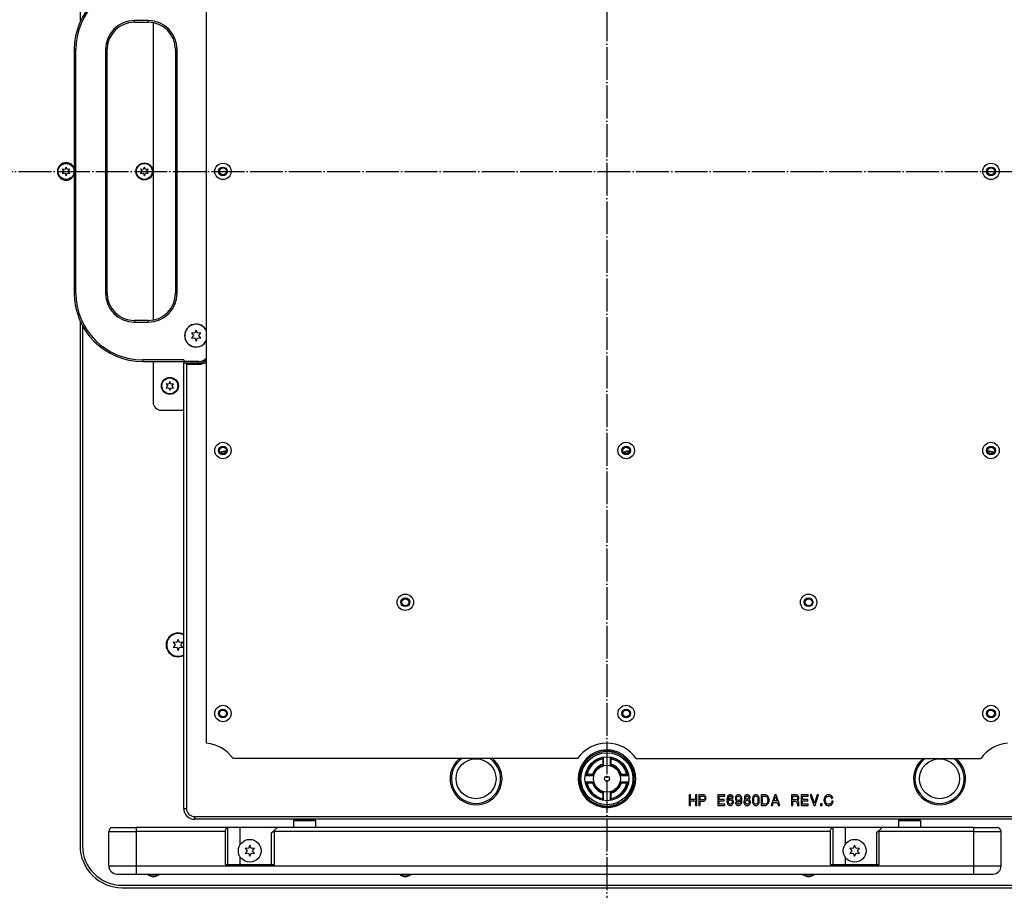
# Model space of a CAD drawing. Extents: x -1763 to 4575, y -3429 to 1051.
# Tile 189 of 193: x 3685 to 4045, y -363 to -45. Entities that reach past the tile are written whole.
import ezdxf

# ---------------------------------------------------------------- set-up
doc = ezdxf.new("R2010")
doc.units = 0
doc.linetypes.add('DASHED', pattern=[15, 7, -8])
doc.linetypes.add('DOT_CENTER', pattern=[14, 12, -1, 0, -1])
doc.layers.get('0').update_dxf_attribs({"linetype": 'CONTINUOUS'})
doc.layers.add('1', color=7, linetype='CONTINUOUS')

# ---------------------------------------------------------------- blocks, each defined once
blk = doc.blocks.new('TH_TV__659', base_point=(4286.02, 294))
at = {"color": 3, "linetype": 'CONTINUOUS'}
for p, q in [((3707.52, 146.4), (3707.52, -45.43)), ((3753.68, -309.01), (3753.68, 114.63)), ((3727.4, -45.5), (3727.4, -44.9)), ((3732.4, -44.9), (3727.4, -44.9)), ((3727.4, -45.5), (3732.4, -45.5)), ((3732.4, -44.9), (3732.4, -45.5)), ((3734.2, -45.66), (3734.2, -154.34)), ((3706, -55.5), (3705.4, -55.5)), ((3705.4, -55.5), (3705.4, -144.5)), ((3706, -144.5), (3706, -55.5)), ((3716.8, -55.5), (3717.4, -55.5)), ((3716.8, -55.5), (3716.8, -144.5)), ((3717.4, -144.5), (3717.4, -55.5)), ((3743, -55.5), (3742.4, -55.5)), ((3742.4, -55.5), (3742.4, -144.5)), ((3743, -144.5), (3743, -55.5)), ((3701.03, -99.2), (3701.62, -100)), ((3702.02, -99.31), (3701.03, -99.2)), ((3701.62, -100), (3701.03, -100.8)), ((3701.03, -100.8), (3702.02, -100.69)), ((3702.42, -98.4), (3702.02, -99.31)), ((3702.02, -100.69), (3702.42, -101.6)), ((3702.82, -99.31), (3702.42, -98.4)), ((3702.42, -101.6), (3702.82, -100.69)), ((3703.81, -99.2), (3702.82, -99.31)), ((3702.82, -100.69), (3703.81, -100.8)), ((3703.22, -100), (3703.81, -99.2)), ((3703.81, -100.8), (3703.22, -100)), ((3729.61, -99.2), (3730.2, -100)), ((3730.6, -99.31), (3729.61, -99.2)), ((3730.2, -100), (3729.61, -100.8)), ((3729.61, -100.8), (3730.6, -100.69)), ((3731, -98.4), (3730.6, -99.31)), ((3730.6, -100.69), (3731, -101.6)), ((3731.4, -99.31), (3731, -98.4)), ((3731, -101.6), (3731.4, -100.69)), ((3732.39, -99.2), (3731.4, -99.31)), ((3731.4, -100.69), (3732.39, -100.8)), ((3731.8, -100), (3732.39, -99.2)), ((3732.39, -100.8), (3731.8, -100)), ((3706, -144.5), (3705.4, -144.5)), ((3716.8, -144.5), (3717.4, -144.5)), ((3742.4, -144.5), (3743, -144.5)), ((3707.52, -154.57), (3707.52, -346.4)), ((3732.4, -154.5), (3727.4, -154.5)), ((3727.4, -154.5), (3727.4, -155.1)), ((3732.4, -155.1), (3732.4, -154.5)), ((3708.42, -156.41), (3708.42, -346.4)), ((3727.4, -155.1), (3732.4, -155.1)), ((3749.9, -158), (3749.4, -159.13)), ((3750.4, -159.13), (3749.9, -158)), ((3749.4, -159.13), (3748.17, -159)), ((3748.17, -159), (3748.9, -160)), ((3748.9, -160), (3748.17, -161)), ((3748.17, -161), (3749.4, -160.87)), ((3749.4, -160.87), (3749.9, -162)), ((3749.9, -162), (3750.4, -160.87)), ((3751.63, -159), (3750.4, -159.13)), ((3750.4, -160.87), (3751.63, -161)), ((3750.9, -160), (3751.63, -159)), ((3751.63, -161), (3750.9, -160)), ((3745.4, -168.9), (3730.4, -168.9)), ((3730.4, -168.9), (3730.4, -169.5)), ((3745.4, -168.9), (3745.4, -169.5)), ((3730.4, -169.5), (3745.4, -169.5)), ((3734.2, -169.5), (3734.2, -184.3)), ((3750.9, -169.5), (3745.4, -169.5)), ((3745.4, -169.5), (3745.4, -170)), ((3745.4, -170), (3745.9, -170)), ((3745.4, -332.8), (3745.4, -170)), ((3746.4, -170.5), (3745.9, -170)), ((3745.9, -170), (3750.9, -170)), ((3746.4, -170.5), (3750.9, -170.5)), ((3746.4, -170.5), (3746.4, -332.8)), ((3750.9, -170), (3750.9, -170.5)), ((3738.93, -177.6), (3739.52, -178.4)), ((3739.92, -177.71), (3738.93, -177.6)), ((3739.52, -178.4), (3738.93, -179.2)), ((3738.93, -179.2), (3739.92, -179.09)), ((3740.32, -176.8), (3739.92, -177.71)), ((3739.92, -179.09), (3740.32, -180)), ((3740.72, -177.71), (3740.32, -176.8)), ((3740.32, -180), (3740.72, -179.09)), ((3741.71, -177.6), (3740.72, -177.71)), ((3740.72, -179.09), (3741.71, -179.2)), ((3741.12, -178.4), (3741.71, -177.6)), ((3741.71, -179.2), (3741.12, -178.4)), ((3737.2, -187.3), (3745.4, -187.3)), ((3760.81, -202.28), (3760.93, -202.28)), ((3760.81, -202.48), (3760.86, -202.48)), ((3908.13, -202.28), (3908.25, -202.28)), ((3908.13, -202.48), (3908.18, -202.48)), ((4039.07, -202.28), (4039.19, -202.28)), ((4039.14, -202.48), (4039.19, -202.48)), ((3742.82, -272.18), (3741.59, -272.05)), ((3741.59, -272.05), (3742.32, -273.05)), ((3742.32, -273.05), (3741.59, -274.05)), ((3743.32, -271.05), (3742.82, -272.18)), ((3743.82, -272.18), (3743.32, -271.05)), ((3745.05, -272.05), (3743.82, -272.18)), ((3744.32, -273.05), (3745.05, -272.05)), ((3745.05, -274.05), (3744.32, -273.05)), ((3741.59, -274.05), (3742.82, -273.92)), ((3742.82, -273.92), (3743.32, -275.05)), ((3743.32, -275.05), (3743.82, -273.92)), ((3743.82, -273.92), (3745.05, -274.05)), ((3889.27, -314.63), (3763.41, -314.63)), ((3898.5, -314.21), (3898.5, -314.09)), ((3898.5, -314.21), (3898.5, -314.74)), ((3898.5, -314.74), (3898.5, -316.71)), ((3898.8, -316.73), (3898.8, -314.04)), ((3901.2, -314.04), (3901.2, -316.73)), ((3901.5, -314.21), (3901.5, -314.09)), ((3901.5, -314.74), (3901.5, -314.21)), ((3901.5, -316.71), (3901.5, -314.74)), ((3910.73, -314.63), (4036.59, -314.63)), ((3898.5, -316.71), (3898.5, -317.18)), ((3898.5, -317.2), (3898.5, -317.18)), ((3901.5, -317.18), (3901.5, -316.71)), ((3901.5, -317.18), (3901.5, -317.2)), ((3892.07, -320.77), (3894.75, -320.77)), ((3894.75, -323.17), (3892.07, -323.17)), ((3892.24, -320.47), (3892.12, -320.47)), ((3892.24, -323.47), (3892.12, -323.47)), ((3892.77, -320.47), (3892.24, -320.47)), ((3892.24, -323.47), (3892.77, -323.47)), ((3894.74, -320.47), (3892.77, -320.47)), ((3892.77, -323.47), (3894.74, -323.47)), ((3895.21, -320.47), (3894.74, -320.47)), ((3894.74, -323.47), (3895.21, -323.47)), ((3895.21, -320.47), (3895.23, -320.47)), ((3895.23, -323.47), (3895.21, -323.47)), ((3904.77, -320.47), (3904.79, -320.47)), ((3904.79, -323.47), (3904.77, -323.47)), ((3905.26, -320.47), (3904.79, -320.47)), ((3904.79, -323.47), (3905.26, -323.47)), ((3905.25, -320.77), (3907.93, -320.77)), ((3907.93, -323.17), (3905.25, -323.17)), ((3907.23, -320.47), (3905.26, -320.47)), ((3905.26, -323.47), (3907.23, -323.47)), ((3907.76, -320.47), (3907.23, -320.47)), ((3907.23, -323.47), (3907.76, -323.47)), ((3907.88, -320.47), (3907.76, -320.47)), ((3907.88, -323.47), (3907.76, -323.47)), ((3898.5, -326.76), (3898.5, -326.74)), ((3898.5, -326.76), (3898.5, -327.23)), ((3898.5, -327.23), (3898.5, -329.2)), ((3898.8, -329.91), (3898.8, -327.22)), ((3901.2, -327.22), (3901.2, -329.91)), ((3901.5, -326.74), (3901.5, -326.76)), ((3901.5, -327.23), (3901.5, -326.76)), ((3901.5, -329.2), (3901.5, -327.23)), ((3898.5, -329.2), (3898.5, -329.73)), ((3898.5, -329.85), (3898.5, -329.73)), ((3901.5, -329.73), (3901.5, -329.2)), ((3901.5, -329.85), (3901.5, -329.73)), ((3930.49, -327.8), (3930, -327.8)), ((3930, -327.8), (3930, -331.8)), ((3930.49, -329.5), (3930.49, -327.8)), ((3932.34, -329.5), (3930.49, -329.5)), ((3930.49, -330), (3932.34, -330)), ((3930.49, -331.8), (3930.49, -330)), ((3932.83, -327.8), (3932.34, -327.8)), ((3932.34, -327.8), (3932.34, -329.5)), ((3932.34, -330), (3932.34, -331.8)), ((3932.83, -331.8), (3932.83, -327.8)), ((3935.13, -327.8), (3933.55, -327.8)), ((3933.55, -327.8), (3933.55, -331.8)), ((3934.05, -328.3), (3934.99, -328.3)), ((3934.05, -329.7), (3934.05, -328.3)), ((3934.99, -329.7), (3934.05, -329.7)), ((3934.05, -330.2), (3935.13, -330.2)), ((3934.05, -331.8), (3934.05, -330.2)), ((3934.99, -328.3), (3935.26, -328.35)), ((3935.26, -329.65), (3934.99, -329.7)), ((3935.49, -327.85), (3935.13, -327.8)), ((3935.13, -330.2), (3935.49, -330.15)), ((3935.26, -328.35), (3935.49, -328.45)), ((3935.49, -329.55), (3935.26, -329.65)), ((3935.76, -328), (3935.49, -327.85)), ((3935.49, -328.45), (3935.62, -328.6)), ((3935.62, -329.4), (3935.49, -329.55)), ((3935.49, -330.15), (3935.76, -330)), ((3935.62, -328.6), (3935.71, -328.85)), ((3935.71, -329.15), (3935.62, -329.4)), ((3935.71, -328.85), (3935.71, -329.15)), ((3935.94, -328.2), (3935.76, -328)), ((3935.76, -330), (3935.94, -329.8)), ((3936.12, -328.5), (3935.94, -328.2)), ((3935.94, -329.8), (3936.12, -329.5)), ((3936.16, -328.85), (3936.12, -328.5)), ((3936.12, -329.5), (3936.16, -329.15)), ((3936.16, -329.15), (3936.16, -328.85)), ((3943.05, -327.8), (3940.48, -327.8)), ((3940.48, -327.8), (3940.48, -331.8)), ((3940.98, -328.3), (3943.05, -328.3)), ((3940.98, -329.5), (3940.98, -328.3)), ((3942.87, -329.5), (3940.98, -329.5)), ((3940.98, -330), (3942.87, -330)), ((3940.98, -331.3), (3940.98, -330)), ((3942.87, -330), (3942.87, -329.5)), ((3943.05, -328.3), (3943.05, -327.8)), ((3943.86, -329.15), (3943.81, -329.6)), ((3943.81, -329.6), (3943.81, -330)), ((3943.81, -330), (3943.86, -330.45)), ((3943.9, -328.85), (3943.86, -329.15)), ((3943.86, -330.45), (3943.9, -330.75)), ((3943.99, -328.6), (3943.9, -328.85)), ((3943.9, -330.75), (3943.99, -331)), ((3944.08, -328.4), (3943.99, -328.6)), ((3944.22, -328.2), (3944.08, -328.4)), ((3944.35, -328.05), (3944.22, -328.2)), ((3944.26, -329.65), (3944.35, -328.95)), ((3944.49, -329.4), (3944.26, -329.65)), ((3944.49, -327.95), (3944.35, -328.05)), ((3944.35, -328.95), (3944.44, -328.7)), ((3944.35, -330.35), (3944.44, -330.1)), ((3944.35, -330.65), (3944.35, -330.35)), ((3944.44, -330.9), (3944.35, -330.65)), ((3944.44, -328.7), (3944.53, -328.55)), ((3944.44, -330.1), (3944.53, -329.95)), ((3944.53, -331.05), (3944.44, -330.9)), ((3944.71, -327.85), (3944.49, -327.95)), ((3944.71, -329.25), (3944.49, -329.4)), ((3944.53, -328.55), (3944.71, -328.4)), ((3944.53, -329.95), (3944.71, -329.8)), ((3944.89, -327.8), (3944.71, -327.85)), ((3944.71, -328.4), (3944.89, -328.3)), ((3944.94, -329.2), (3944.71, -329.25)), ((3944.71, -329.8), (3944.94, -329.7)), ((3945.21, -327.8), (3944.89, -327.8)), ((3944.89, -328.3), (3945.21, -328.3)), ((3945.16, -329.2), (3944.94, -329.2)), ((3944.94, -329.7), (3945.16, -329.7)), ((3945.39, -329.25), (3945.16, -329.2)), ((3945.16, -329.7), (3945.39, -329.8)), ((3945.39, -327.85), (3945.21, -327.8)), ((3945.21, -328.3), (3945.39, -328.4)), ((3945.61, -327.95), (3945.39, -327.85)), ((3945.39, -328.4), (3945.57, -328.55)), ((3945.61, -329.35), (3945.39, -329.25)), ((3945.39, -329.8), (3945.57, -329.95)), ((3945.57, -328.55), (3945.66, -328.7)), ((3945.57, -329.95), (3945.66, -330.1)), ((3945.66, -330.9), (3945.57, -331.05)), ((3945.75, -328.05), (3945.61, -327.95)), ((3945.75, -329.45), (3945.61, -329.35)), ((3945.66, -328.7), (3945.7, -328.95)), ((3945.66, -330.1), (3945.75, -330.35)), ((3945.75, -330.65), (3945.66, -330.9)), ((3945.7, -328.95), (3946.15, -328.95)), ((3945.88, -328.2), (3945.75, -328.05)), ((3945.88, -329.6), (3945.75, -329.45)), ((3945.75, -330.35), (3945.75, -330.65)), ((3946.02, -328.4), (3945.88, -328.2)), ((3946.02, -329.8), (3945.88, -329.6)), ((3946.11, -328.6), (3946.02, -328.4)), ((3946.11, -330), (3946.02, -329.8)), ((3946.15, -328.85), (3946.11, -328.6)), ((3946.2, -330.3), (3946.11, -330)), ((3946.11, -331), (3946.2, -330.7)), ((3946.15, -328.95), (3946.15, -328.85)), ((3946.2, -330.7), (3946.2, -330.3)), ((3947.01, -328.6), (3946.92, -328.9)), ((3946.92, -328.9), (3946.92, -329.3)), ((3946.92, -329.3), (3947.01, -329.6)), ((3947.41, -330.65), (3946.96, -330.65)), ((3946.96, -330.65), (3946.96, -330.75)), ((3946.96, -330.75), (3947.01, -331)), ((3947.1, -328.4), (3947.01, -328.6)), ((3947.01, -329.6), (3947.1, -329.8)), ((3947.23, -328.2), (3947.1, -328.4)), ((3947.1, -329.8), (3947.23, -330)), ((3947.37, -328.05), (3947.23, -328.2)), ((3947.23, -330), (3947.37, -330.15)), ((3947.5, -327.95), (3947.37, -328.05)), ((3947.37, -328.95), (3947.46, -328.7)), ((3947.37, -329.25), (3947.37, -328.95)), ((3947.46, -329.5), (3947.37, -329.25)), ((3947.37, -330.15), (3947.5, -330.25)), ((3947.46, -330.9), (3947.41, -330.65)), ((3947.46, -328.7), (3947.55, -328.55)), ((3947.55, -329.65), (3947.46, -329.5)), ((3947.55, -331.05), (3947.46, -330.9)), ((3947.73, -327.85), (3947.5, -327.95)), ((3947.5, -330.25), (3947.73, -330.35)), ((3947.55, -328.55), (3947.73, -328.4)), ((3947.73, -329.8), (3947.55, -329.65)), ((3947.95, -327.8), (3947.73, -327.85)), ((3947.73, -328.4), (3947.95, -328.3)), ((3947.95, -329.9), (3947.73, -329.8)), ((3947.73, -330.35), (3947.95, -330.4)), ((3948.18, -327.8), (3947.95, -327.8)), ((3947.95, -328.3), (3948.18, -328.3)), ((3948.18, -329.9), (3947.95, -329.9)), ((3947.95, -330.4), (3948.18, -330.4)), ((3948.4, -327.85), (3948.18, -327.8)), ((3948.18, -328.3), (3948.4, -328.4)), ((3948.4, -329.8), (3948.18, -329.9)), ((3948.18, -330.4), (3948.4, -330.35)), ((3948.63, -327.95), (3948.4, -327.85)), ((3948.4, -328.4), (3948.58, -328.55)), ((3948.58, -329.65), (3948.4, -329.8)), ((3948.4, -330.35), (3948.63, -330.2)), ((3948.58, -328.55), (3948.67, -328.7)), ((3948.67, -329.5), (3948.58, -329.65)), ((3948.67, -330.9), (3948.58, -331.05)), ((3948.76, -328.05), (3948.63, -327.95)), ((3948.63, -330.2), (3948.85, -329.95)), ((3948.67, -328.7), (3948.76, -328.95)), ((3948.76, -329.25), (3948.67, -329.5)), ((3948.76, -330.65), (3948.67, -330.9)), ((3948.9, -328.2), (3948.76, -328.05)), ((3948.76, -328.95), (3948.76, -329.25)), ((3948.85, -329.95), (3948.76, -330.65)), ((3949.03, -328.4), (3948.9, -328.2)), ((3949.12, -328.6), (3949.03, -328.4)), ((3949.21, -328.85), (3949.12, -328.6)), ((3949.12, -331), (3949.21, -330.75)), ((3949.26, -329.15), (3949.21, -328.85)), ((3949.21, -330.75), (3949.26, -330.45)), ((3949.3, -329.6), (3949.26, -329.15)), ((3949.26, -330.45), (3949.3, -330)), ((3949.3, -330), (3949.3, -329.6)), ((3950.11, -330.1), (3950.02, -330.45)), ((3950.02, -330.45), (3950.02, -330.7)), ((3950.02, -330.7), (3950.11, -331.05)), ((3950.29, -329.8), (3950.11, -330.1)), ((3950.25, -328.5), (3950.2, -328.75)), ((3950.2, -328.75), (3950.2, -328.95)), ((3950.2, -328.95), (3950.25, -329.2)), ((3950.43, -328.2), (3950.25, -328.5)), ((3950.25, -329.2), (3950.43, -329.5)), ((3950.52, -329.6), (3950.29, -329.8)), ((3950.61, -328), (3950.43, -328.2)), ((3950.43, -329.5), (3950.52, -329.6)), ((3950.56, -330.45), (3950.61, -330.25)), ((3950.56, -330.65), (3950.56, -330.45)), ((3950.61, -330.85), (3950.56, -330.65)), ((3950.88, -327.85), (3950.61, -328)), ((3950.61, -330.25), (3950.74, -330.05)), ((3950.74, -331.05), (3950.61, -330.85)), ((3950.7, -328.75), (3950.74, -328.6)), ((3950.7, -328.95), (3950.7, -328.75)), ((3950.74, -329.1), (3950.7, -328.95)), ((3950.74, -328.6), (3950.83, -328.45)), ((3950.83, -329.25), (3950.74, -329.1)), ((3950.74, -330.05), (3950.92, -329.9)), ((3950.83, -328.45), (3950.97, -328.35)), ((3950.97, -329.35), (3950.83, -329.25)), ((3951.1, -327.8), (3950.88, -327.85)), ((3950.92, -329.9), (3951.15, -329.85)), ((3950.97, -328.35), (3951.15, -328.3)), ((3951.15, -329.4), (3950.97, -329.35)), ((3951.37, -327.8), (3951.1, -327.8)), ((3951.15, -328.3), (3951.33, -328.3)), ((3951.33, -329.4), (3951.15, -329.4)), ((3951.15, -329.85), (3951.33, -329.85)), ((3951.33, -328.3), (3951.51, -328.35)), ((3951.51, -329.35), (3951.33, -329.4)), ((3951.33, -329.85), (3951.55, -329.9)), ((3951.6, -327.85), (3951.37, -327.8)), ((3951.51, -328.35), (3951.64, -328.45)), ((3951.64, -329.25), (3951.51, -329.35)), ((3951.55, -329.9), (3951.73, -330.05)), ((3951.87, -328), (3951.6, -327.85)), ((3951.64, -328.45), (3951.73, -328.6)), ((3951.73, -329.1), (3951.64, -329.25)), ((3951.73, -328.6), (3951.78, -328.75)), ((3951.78, -328.95), (3951.73, -329.1)), ((3951.73, -330.05), (3951.87, -330.25)), ((3951.87, -330.85), (3951.73, -331.05)), ((3951.78, -328.75), (3951.78, -328.95)), ((3952.05, -328.2), (3951.87, -328)), ((3951.87, -330.25), (3951.91, -330.45)), ((3951.91, -330.65), (3951.87, -330.85)), ((3951.91, -330.45), (3951.91, -330.65)), ((3951.96, -329.6), (3952.05, -329.5)), ((3952.18, -329.8), (3951.96, -329.6)), ((3952.23, -328.5), (3952.05, -328.2)), ((3952.05, -329.5), (3952.23, -329.2)), ((3952.36, -330.1), (3952.18, -329.8)), ((3952.27, -328.75), (3952.23, -328.5)), ((3952.23, -329.2), (3952.27, -328.95)), ((3952.27, -328.95), (3952.27, -328.75)), ((3952.45, -330.45), (3952.36, -330.1)), ((3952.36, -331.05), (3952.45, -330.7)), ((3952.45, -330.7), (3952.45, -330.45)), ((3953.22, -329.15), (3953.17, -329.6)), ((3953.17, -329.6), (3953.17, -330)), ((3953.17, -330), (3953.22, -330.45)), ((3953.26, -328.85), (3953.22, -329.15)), ((3953.22, -330.45), (3953.26, -330.75)), ((3953.35, -328.6), (3953.26, -328.85)), ((3953.26, -330.75), (3953.35, -331)), ((3953.44, -328.4), (3953.35, -328.6)), ((3953.58, -328.2), (3953.44, -328.4)), ((3953.71, -328.05), (3953.58, -328.2)), ((3953.67, -329.5), (3953.71, -328.95)), ((3953.67, -330.1), (3953.67, -329.5)), ((3953.71, -330.65), (3953.67, -330.1)), ((3953.85, -327.95), (3953.71, -328.05)), ((3953.71, -328.95), (3953.8, -328.7)), ((3953.8, -330.9), (3953.71, -330.65)), ((3953.8, -328.7), (3953.89, -328.55)), ((3953.89, -331.05), (3953.8, -330.9)), ((3954.07, -327.85), (3953.85, -327.95)), ((3953.89, -328.55), (3954.07, -328.4)), ((3954.25, -327.8), (3954.07, -327.85)), ((3954.07, -328.4), (3954.25, -328.3)), ((3954.57, -327.8), (3954.25, -327.8)), ((3954.25, -328.3), (3954.57, -328.3)), ((3954.75, -327.85), (3954.57, -327.8)), ((3954.57, -328.3), (3954.75, -328.4)), ((3954.97, -327.95), (3954.75, -327.85)), ((3954.75, -328.4), (3954.93, -328.55)), ((3954.93, -328.55), (3955.02, -328.7)), ((3955.02, -330.9), (3954.93, -331.05)), ((3955.11, -328.05), (3954.97, -327.95)), ((3955.02, -328.7), (3955.11, -328.95)), ((3955.11, -330.65), (3955.02, -330.9)), ((3955.24, -328.2), (3955.11, -328.05)), ((3955.11, -328.95), (3955.15, -329.5)), ((3955.15, -330.1), (3955.11, -330.65)), ((3955.15, -329.5), (3955.15, -330.1)), ((3955.38, -328.4), (3955.24, -328.2)), ((3955.47, -328.6), (3955.38, -328.4)), ((3955.56, -328.85), (3955.47, -328.6)), ((3955.47, -331), (3955.56, -330.75)), ((3955.6, -329.15), (3955.56, -328.85)), ((3955.56, -330.75), (3955.6, -330.45)), ((3955.65, -329.6), (3955.6, -329.15)), ((3955.6, -330.45), (3955.65, -330)), ((3955.65, -330), (3955.65, -329.6)), ((3957.67, -327.8), (3956.37, -327.8)), ((3956.37, -327.8), (3956.37, -331.8)), ((3956.86, -328.35), (3957.67, -328.35)), ((3956.86, -331.25), (3956.86, -328.35)), ((3957.99, -327.85), (3957.67, -327.8)), ((3957.67, -328.35), (3957.99, -328.4)), ((3958.26, -327.95), (3957.99, -327.85)), ((3957.99, -328.4), (3958.21, -328.5)), ((3958.21, -328.5), (3958.35, -328.6)), ((3958.48, -328.05), (3958.26, -327.95)), ((3958.35, -328.6), (3958.48, -328.75)), ((3958.48, -330.85), (3958.35, -331)), ((3958.71, -328.25), (3958.48, -328.05)), ((3958.48, -328.75), (3958.62, -329)), ((3958.62, -330.6), (3958.48, -330.85)), ((3958.62, -329), (3958.71, -329.3)), ((3958.71, -330.3), (3958.62, -330.6)), ((3958.89, -328.5), (3958.71, -328.25)), ((3958.71, -329.3), (3958.75, -329.65)), ((3958.75, -329.95), (3958.71, -330.3)), ((3958.75, -329.65), (3958.75, -329.95)), ((3959.07, -328.85), (3958.89, -328.5)), ((3958.89, -331.05), (3959.07, -330.75)), ((3959.2, -329.3), (3959.07, -328.85)), ((3959.07, -330.75), (3959.2, -330.3)), ((3959.25, -329.65), (3959.2, -329.3)), ((3959.2, -330.3), (3959.25, -329.95)), ((3959.25, -329.95), (3959.25, -329.65)), ((3961.27, -327.8), (3959.97, -331.8)), ((3960.46, -331.8), (3960.87, -330.6)), ((3960.87, -330.6), (3962.22, -330.6)), ((3961, -330.1), (3961.54, -328.5)), ((3962.13, -330.1), (3961, -330.1)), ((3961.81, -327.8), (3961.27, -327.8)), ((3961.54, -328.5), (3962.13, -330.1)), ((3963.12, -331.8), (3961.81, -327.8)), ((3962.22, -330.6), (3962.62, -331.8)), ((3969.01, -327.8), (3967.44, -327.8)), ((3967.44, -327.8), (3967.44, -331.8)), ((3967.93, -328.3), (3968.88, -328.3)), ((3967.93, -329.7), (3967.93, -328.3)), ((3968.88, -329.7), (3967.93, -329.7)), ((3967.93, -330.2), (3968.79, -330.2)), ((3967.93, -331.8), (3967.93, -330.2)), ((3968.79, -330.2), (3969.06, -330.25)), ((3968.88, -328.3), (3969.15, -328.35)), ((3969.15, -329.65), (3968.88, -329.7)), ((3969.37, -327.85), (3969.01, -327.8)), ((3969.06, -330.25), (3969.28, -330.35)), ((3969.15, -328.35), (3969.37, -328.45)), ((3969.37, -329.55), (3969.15, -329.65)), ((3969.28, -330.35), (3969.42, -330.5)), ((3969.64, -328), (3969.37, -327.85)), ((3969.37, -328.45), (3969.51, -328.6)), ((3969.51, -329.4), (3969.37, -329.55)), ((3969.42, -330.5), (3969.51, -330.75)), ((3969.51, -328.6), (3969.6, -328.85)), ((3969.6, -329.15), (3969.51, -329.4)), ((3969.51, -330.75), (3969.51, -331.05)), ((3969.6, -328.85), (3969.6, -329.15)), ((3969.6, -329.95), (3969.82, -329.8)), ((3969.82, -330.1), (3969.6, -329.95)), ((3969.82, -328.2), (3969.64, -328)), ((3970, -328.5), (3969.82, -328.2)), ((3969.82, -329.8), (3970, -329.5)), ((3970, -330.4), (3969.82, -330.1)), ((3970.05, -328.85), (3970, -328.5)), ((3970, -329.5), (3970.05, -329.15)), ((3970.05, -330.75), (3970, -330.4)), ((3970.05, -329.15), (3970.05, -328.85)), ((3970.05, -331.05), (3970.05, -330.75)), ((3973.51, -327.8), (3970.95, -327.8)), ((3970.95, -327.8), (3970.95, -331.8)), ((3971.44, -328.3), (3973.51, -328.3)), ((3971.44, -329.5), (3971.44, -328.3)), ((3973.33, -329.5), (3971.44, -329.5)), ((3971.44, -330), (3973.33, -330)), ((3971.44, -331.3), (3971.44, -330)), ((3973.33, -330), (3973.33, -329.5)), ((3973.51, -328.3), (3973.51, -327.8)), ((3974.77, -327.8), (3974.28, -327.8)), ((3974.28, -327.8), (3975.54, -331.8)), ((3975.81, -331.05), (3974.77, -327.8)), ((3976.84, -327.8), (3975.81, -331.05)), ((3976.08, -331.8), (3977.34, -327.8)), ((3977.34, -327.8), (3976.84, -327.8)), ((3979.32, -329.32), (3979.27, -329.67)), ((3979.27, -329.67), (3979.27, -329.97)), ((3979.27, -329.97), (3979.32, -330.32)), ((3979.45, -328.87), (3979.32, -329.32)), ((3979.32, -330.32), (3979.45, -330.77)), ((3979.63, -328.57), (3979.45, -328.87)), ((3979.45, -330.77), (3979.63, -331.07)), ((3979.81, -328.32), (3979.63, -328.57)), ((3979.77, -329.67), (3979.81, -329.32)), ((3979.77, -329.97), (3979.77, -329.67)), ((3979.81, -330.32), (3979.77, -329.97)), ((3980.08, -328.07), (3979.81, -328.32)), ((3979.81, -329.32), (3979.9, -329.02)), ((3979.9, -330.62), (3979.81, -330.32)), ((3979.9, -329.02), (3980.04, -328.77)), ((3980.04, -330.87), (3979.9, -330.62)), ((3980.04, -328.77), (3980.17, -328.62)), ((3980.17, -331.02), (3980.04, -330.87)), ((3980.26, -327.97), (3980.08, -328.07)), ((3980.17, -328.62), (3980.31, -328.52)), ((3980.58, -327.87), (3980.26, -327.97)), ((3980.31, -328.52), (3980.58, -328.42)), ((3980.85, -327.82), (3980.58, -327.87)), ((3980.58, -328.42), (3980.85, -328.37)), ((3981.12, -327.82), (3980.85, -327.82)), ((3980.85, -328.37), (3981.12, -328.37)), ((3981.39, -327.87), (3981.12, -327.82)), ((3981.12, -328.37), (3981.39, -328.42)), ((3981.7, -327.97), (3981.39, -327.87)), ((3981.39, -328.42), (3981.66, -328.52)), ((3981.66, -328.52), (3981.84, -328.67)), ((3981.97, -328.12), (3981.7, -327.97)), ((3981.93, -330.87), (3981.79, -331.02)), ((3981.84, -328.67), (3981.97, -328.87)), ((3982.06, -330.62), (3981.93, -330.87)), ((3982.2, -328.32), (3981.97, -328.12)), ((3981.97, -328.87), (3982.11, -329.22)), ((3982.15, -330.22), (3982.06, -330.62)), ((3982.11, -329.22), (3982.56, -329.12)), ((3982.65, -330.22), (3982.15, -330.22)), ((3982.42, -328.72), (3982.2, -328.32)), ((3982.38, -331.02), (3982.51, -330.72)), ((3982.56, -329.12), (3982.42, -328.72)), ((3982.51, -330.72), (3982.65, -330.22)), ((3745.4, -332.8), (3746.4, -332.8)), ((3930, -331.8), (3930.49, -331.8)), ((3932.34, -331.8), (3932.83, -331.8)), ((3933.55, -331.8), (3934.05, -331.8)), ((3940.48, -331.8), (3943.09, -331.8)), ((3943.09, -331.3), (3940.98, -331.3)), ((3943.09, -331.8), (3943.09, -331.3)), ((3943.99, -331), (3944.08, -331.2)), ((3944.08, -331.2), (3944.22, -331.4)), ((3944.22, -331.4), (3944.35, -331.55)), ((3944.35, -331.55), (3944.49, -331.65)), ((3944.49, -331.65), (3944.71, -331.75)), ((3944.71, -331.2), (3944.53, -331.05)), ((3944.94, -331.3), (3944.71, -331.2)), ((3944.71, -331.75), (3944.94, -331.8)), ((3945.16, -331.3), (3944.94, -331.3)), ((3944.94, -331.8), (3945.16, -331.8)), ((3945.39, -331.2), (3945.16, -331.3)), ((3945.16, -331.8), (3945.39, -331.75)), ((3945.57, -331.05), (3945.39, -331.2)), ((3945.39, -331.75), (3945.61, -331.65)), ((3945.61, -331.65), (3945.75, -331.55)), ((3945.75, -331.55), (3945.88, -331.4)), ((3945.88, -331.4), (3946.02, -331.2)), ((3946.02, -331.2), (3946.11, -331)), ((3947.01, -331), (3947.1, -331.2)), ((3947.1, -331.2), (3947.23, -331.4)), ((3947.23, -331.4), (3947.37, -331.55)), ((3947.37, -331.55), (3947.5, -331.65)), ((3947.5, -331.65), (3947.73, -331.75)), ((3947.73, -331.2), (3947.55, -331.05)), ((3947.91, -331.3), (3947.73, -331.2)), ((3947.73, -331.75), (3947.91, -331.8)), ((3948.22, -331.3), (3947.91, -331.3)), ((3947.91, -331.8), (3948.22, -331.8)), ((3948.4, -331.2), (3948.22, -331.3)), ((3948.22, -331.8), (3948.4, -331.75)), ((3948.58, -331.05), (3948.4, -331.2)), ((3948.4, -331.75), (3948.63, -331.65)), ((3948.63, -331.65), (3948.76, -331.55)), ((3948.76, -331.55), (3948.9, -331.4)), ((3948.9, -331.4), (3949.03, -331.2)), ((3949.03, -331.2), (3949.12, -331)), ((3950.11, -331.05), (3950.25, -331.3)), ((3950.25, -331.3), (3950.47, -331.55)), ((3950.47, -331.55), (3950.74, -331.7)), ((3950.92, -331.2), (3950.74, -331.05)), ((3950.74, -331.7), (3951.1, -331.8)), ((3951.15, -331.25), (3950.92, -331.2)), ((3951.1, -331.8), (3951.37, -331.8)), ((3951.33, -331.25), (3951.15, -331.25)), ((3951.55, -331.2), (3951.33, -331.25)), ((3951.37, -331.8), (3951.73, -331.7)), ((3951.73, -331.05), (3951.55, -331.2)), ((3951.73, -331.7), (3952, -331.55)), ((3952, -331.55), (3952.23, -331.3)), ((3952.23, -331.3), (3952.36, -331.05)), ((3953.35, -331), (3953.44, -331.2)), ((3953.44, -331.2), (3953.58, -331.4)), ((3953.58, -331.4), (3953.71, -331.55)), ((3953.71, -331.55), (3953.85, -331.65)), ((3953.85, -331.65), (3954.07, -331.75)), ((3954.07, -331.2), (3953.89, -331.05)), ((3954.25, -331.3), (3954.07, -331.2)), ((3954.07, -331.75), (3954.25, -331.8)), ((3954.57, -331.3), (3954.25, -331.3)), ((3954.25, -331.8), (3954.57, -331.8)), ((3954.75, -331.2), (3954.57, -331.3)), ((3954.57, -331.8), (3954.75, -331.75)), ((3954.93, -331.05), (3954.75, -331.2)), ((3954.75, -331.75), (3954.97, -331.65)), ((3954.97, -331.65), (3955.11, -331.55)), ((3955.11, -331.55), (3955.24, -331.4)), ((3955.24, -331.4), (3955.38, -331.2)), ((3955.38, -331.2), (3955.47, -331)), ((3956.37, -331.8), (3957.67, -331.8)), ((3957.67, -331.25), (3956.86, -331.25)), ((3957.99, -331.2), (3957.67, -331.25)), ((3957.67, -331.8), (3957.99, -331.75)), ((3958.21, -331.1), (3957.99, -331.2)), ((3957.99, -331.75), (3958.26, -331.65)), ((3958.35, -331), (3958.21, -331.1)), ((3958.26, -331.65), (3958.44, -331.55)), ((3958.44, -331.55), (3958.71, -331.3)), ((3958.71, -331.3), (3958.89, -331.05)), ((3959.97, -331.8), (3960.46, -331.8)), ((3962.62, -331.8), (3963.12, -331.8)), ((3967.44, -331.8), (3967.93, -331.8)), ((3969.51, -331.05), (3969.55, -331.45)), ((3969.55, -331.45), (3969.64, -331.8)), ((3969.64, -331.8), (3970.23, -331.8)), ((3970.09, -331.4), (3970.05, -331.05)), ((3970.23, -331.8), (3970.09, -331.4)), ((3970.95, -331.8), (3973.56, -331.8)), ((3973.56, -331.3), (3971.44, -331.3)), ((3973.56, -331.8), (3973.56, -331.3)), ((3975.54, -331.8), (3976.08, -331.8)), ((3978.6, -331.2), (3978.06, -331.2)), ((3978.06, -331.2), (3978.06, -331.8)), ((3978.06, -331.8), (3978.6, -331.8)), ((3978.6, -331.8), (3978.6, -331.2)), ((3979.63, -331.07), (3979.81, -331.32)), ((3979.81, -331.32), (3980.08, -331.57)), ((3980.08, -331.57), (3980.26, -331.67)), ((3980.31, -331.12), (3980.17, -331.02)), ((3980.26, -331.67), (3980.58, -331.77)), ((3980.58, -331.22), (3980.31, -331.12)), ((3980.85, -331.27), (3980.58, -331.22)), ((3980.58, -331.77), (3980.85, -331.82)), ((3981.12, -331.27), (3980.85, -331.27)), ((3980.85, -331.82), (3981.12, -331.82)), ((3981.39, -331.22), (3981.12, -331.27)), ((3981.12, -331.82), (3981.39, -331.77)), ((3981.66, -331.12), (3981.39, -331.22)), ((3981.39, -331.77), (3981.7, -331.67)), ((3981.79, -331.02), (3981.66, -331.12)), ((3981.7, -331.67), (3981.88, -331.57)), ((3981.88, -331.57), (3982.15, -331.32)), ((3982.15, -331.32), (3982.38, -331.02)), ((3749.4, -336.8), (3749.4, -335.8)), ((3749.4, -335.8), (4050.6, -335.8)), ((4050.6, -336.8), (3749.4, -336.8)), ((3785.71, -337), (3785.51, -337.2)), ((3785.51, -337.2), (3793.51, -337.2)), ((3785.51, -337.2), (3785.51, -339.8)), ((3785.71, -337), (3793.31, -337)), ((3787.01, -336.8), (3787.01, -337)), ((3792.01, -336.8), (3792.01, -337)), ((3793.31, -337), (3793.51, -337.2)), ((3793.51, -337.2), (3793.51, -339.8)), ((4006.69, -337), (4006.49, -337.2)), ((4006.49, -337.2), (4014.49, -337.2)), ((4006.49, -337.2), (4006.49, -339.8)), ((4006.69, -337), (4014.29, -337)), ((4007.99, -336.8), (4007.99, -337)), ((4012.99, -336.8), (4012.99, -337)), ((4014.29, -337), (4014.49, -337.2)), ((4014.49, -337.2), (4014.49, -339.8)), ((3718, -341.3), (3728, -341.3)), ((3718, -353.8), (3718, -341.3)), ((3719.5, -339.8), (3728, -339.8)), ((3728, -339.8), (3728, -341.3)), ((3761.51, -339.8), (3728, -339.8)), ((3728, -341.3), (3728, -353.8)), ((3760.51, -341.3), (3728, -341.3)), ((3760.51, -341.3), (3760.51, -353.3)), ((3766.01, -339.8), (3761.51, -339.8)), ((3761.51, -339.89), (3761.51, -339.8)), ((3761.51, -346), (3761.51, -339.89)), ((3766.01, -346), (3766.01, -339.8)), ((3779.51, -339.8), (3766.01, -339.8)), ((3777.51, -341.8), (3778.45, -340.86)), ((3778.45, -340.86), (3779.51, -339.8)), ((3981.49, -341.3), (3778.51, -341.3)), ((3778.51, -353.3), (3778.51, -341.3)), ((3785.51, -339.8), (3779.51, -339.8)), ((3793.51, -339.8), (3785.51, -339.8)), ((3803.34, -339.8), (3793.51, -339.8)), ((3810.11, -339.8), (3803.34, -339.8)), ((3814.61, -339.8), (3810.11, -339.8)), ((3849.34, -339.8), (3814.61, -339.8)), ((3950.66, -339.8), (3849.34, -339.8)), ((3982.49, -339.8), (3950.66, -339.8)), ((3981.49, -341.3), (3981.49, -353.3)), ((3986.99, -339.8), (3982.49, -339.8)), ((3982.49, -339.89), (3982.49, -339.8)), ((3982.49, -339.89), (3982.49, -353.3)), ((3996.66, -339.8), (3986.99, -339.8)), ((3986.99, -339.8), (3986.99, -346.07)), ((4000.49, -339.8), (3996.66, -339.8)), ((3999.43, -340.86), (3998.49, -341.8)), ((4000.49, -339.8), (3999.43, -340.86)), ((4034, -341.3), (3999.49, -341.3)), ((3999.49, -353.3), (3999.49, -341.3)), ((4006.49, -339.8), (4000.49, -339.8)), ((4014.49, -339.8), (4006.49, -339.8)), ((4034, -339.8), (4014.49, -339.8)), ((4034, -339.8), (4042.5, -339.8)), ((4034, -341.3), (4044, -341.3)), ((4034, -353.8), (4034, -341.3)), ((4044, -353.8), (4044, -341.3)), ((3777.51, -353.3), (3777.51, -341.8)), ((3998.49, -341.8), (3998.49, -353.3)), ((3761.51, -351.3), (3761.51, -346)), ((3766.01, -346.07), (3766.01, -346)), ((3769.01, -347.43), (3767.78, -347.3)), ((3767.78, -347.3), (3768.51, -348.3)), ((3768.51, -348.3), (3767.78, -349.3)), ((3769.51, -346.3), (3769.01, -347.43)), ((3770.01, -347.43), (3769.51, -346.3)), ((3771.24, -347.3), (3770.01, -347.43)), ((3770.51, -348.3), (3771.24, -347.3)), ((3771.24, -349.3), (3770.51, -348.3)), ((3988.76, -347.3), (3989.49, -348.3)), ((3989.99, -347.43), (3988.76, -347.3)), ((3989.49, -348.3), (3988.76, -349.3)), ((3990.49, -346.3), (3989.99, -347.43)), ((3990.99, -347.43), (3990.49, -346.3)), ((3992.22, -347.3), (3990.99, -347.43)), ((3991.49, -348.3), (3992.22, -347.3)), ((3992.22, -349.3), (3991.49, -348.3)), ((3761.51, -352.8), (3761.51, -351.3)), ((3766.01, -351.3), (3766.01, -350.53)), ((3766.01, -352.8), (3766.01, -351.3)), ((3767.78, -349.3), (3769.01, -349.17)), ((3769.01, -349.17), (3769.51, -350.3)), ((3769.51, -350.3), (3770.01, -349.17)), ((3770.01, -349.17), (3771.24, -349.3)), ((3986.99, -350.53), (3986.99, -353.3)), ((3988.76, -349.3), (3989.99, -349.17)), ((3989.99, -349.17), (3990.49, -350.3)), ((3990.49, -350.3), (3990.99, -349.17)), ((3990.99, -349.17), (3992.22, -349.3)), ((3718, -353.8), (3728, -353.8)), ((3728, -353.8), (4034, -353.8)), ((3728, -353.8), (3728, -356.8)), ((3760.51, -353.3), (3761.51, -353.3)), ((3761.51, -353.3), (3761.51, -352.8)), ((3761.51, -353.3), (3766.01, -353.3)), ((3766.01, -353.3), (3766.01, -352.8)), ((3766.01, -353.3), (3777.51, -353.3)), ((3777.51, -353.3), (3778.51, -353.3)), ((3981.49, -353.3), (3982.49, -353.3)), ((3982.49, -353.3), (3986.99, -353.3)), ((3986.99, -353.3), (3998.49, -353.3)), ((3998.49, -353.3), (3999.49, -353.3)), ((4034, -353.8), (4044, -353.8)), ((3721, -356.8), (3728, -356.8)), ((3728, -356.8), (4033.99, -356.8)), ((4033.99, -356.8), (4041, -356.8)), ((3722.92, -360.9), (4077.08, -360.9)), ((3722.92, -361.8), (4077.08, -361.8))]:
    blk.add_line(p, q, dxfattribs=at)
at = {"color": 3, "linetype": 'DASHED'}
for p, q in [((3745.4, -168.9), (3745.4, -169.5)), ((3737.2, -187.3), (3745.4, -187.3)), ((3810.11, -339.8), (3803.34, -339.8)), ((3814.61, -339.8), (3810.11, -339.8)), ((3849.34, -339.8), (3814.61, -339.8)), ((3982.49, -339.8), (3950.66, -339.8)), ((3986.99, -339.8), (3982.49, -339.8)), ((3996.66, -339.8), (3986.99, -339.8)), ((3761.51, -351.3), (3761.51, -346)), ((3766.01, -346.07), (3766.01, -346)), ((3761.51, -352.8), (3761.51, -351.3)), ((3766.01, -351.3), (3766.01, -350.53)), ((3766.01, -352.8), (3766.01, -351.3)), ((3761.51, -353.3), (3761.51, -352.8)), ((3766.01, -353.3), (3766.01, -352.8))]:
    blk.add_line(p, q, dxfattribs=at)
at = {"color": 3, "linetype": 'CONTINUOUS'}
for centre, radius in [((3702.42, -100), 2.9), ((3731, -100), 3.1), ((3731, -100), 2.9), ((3759.71, -100), 3), ((4040.29, -100), 3), ((3759.71, -100), 1.6), ((3759.71, -100), 1.25), ((4040.29, -100), 1.6), ((4040.29, -100), 1.25), ((3740.32, -178.4), 3.1), ((3740.32, -178.4), 2.9), ((3759.71, -202), 3), ((3759.71, -202), 1.6), ((3759.71, -202), 1.25), ((3907.03, -202), 3), ((3907.03, -202), 1.6), ((3907.03, -202), 1.25), ((4040.29, -202), 3), ((4040.29, -202), 1.6), ((4040.29, -202), 1.25), ((3826.34, -257.48), 3), ((3973.66, -257.48), 3), ((3826.34, -257.48), 1.6), ((3826.34, -257.48), 1.25), ((3973.66, -257.48), 1.6), ((3973.66, -257.48), 1.25), ((3759.71, -298.12), 3), ((3759.71, -298.12), 1.6), ((3759.71, -298.12), 1.25), ((3907.03, -298.12), 3), ((3907.03, -298.12), 1.6), ((3907.03, -298.12), 1.25), ((4040.29, -298.12), 3), ((4040.29, -298.12), 1.6), ((4040.29, -298.12), 1.25), ((3900, -321.97), 9.5), ((3852.17, -321.97), 7.3), ((3900, -321.97), 8.03), ((4021.49, -321.97), 7.3), ((3900, -321.97), 4.9), ((3900, -321.97), 0.9), ((3769.51, -348.3), 4.15), ((3990.49, -348.3), 4.15)]:
    blk.add_circle(centre, radius, dxfattribs=at)
for centre, radius, start, end in [((3730.4, -55.5), 25, 90, 180), ((3730.4, -55.5), 24.4, 90, 180), ((3727.4, -55.5), 10.6, 90, 180), ((3727.4, -55.5), 10, 90, 180), ((3732.4, -55.5), 10.6, 0, 90), ((3732.4, -55.5), 10, 0, 90), ((3702.42, -100), 3.2, 21.3695, 180), ((3702.42, -100), 3.2, 180, -21.3695), ((3730.4, -144.5), 25, 180, -90), ((3730.4, -144.5), 24.4, 180, -90), ((3727.4, -144.5), 10.6, 180, -90), ((3727.4, -144.5), 10, 180, -90), ((3732.4, -144.5), 10.6, -90, 0), ((3732.4, -144.5), 10, -90, 0), ((3749.9, -160), 4.2, 25.8419, 180), ((3749.9, -160), 4.15, 24.3778, -24.3778), ((3749.9, -160), 4.2, 180, -25.8419), ((3750.9, -166), 3.5, -90, -37.4122), ((3750.9, -166), 4, -90, -45.9728), ((3750.9, -166), 4.5, -90, -51.846), ((3737.2, -184.3), 3, 180, -90), ((3760.81, -207.28), 5, 90, 114.8879), ((3760.81, -207.28), 4.8, 90, 114.1816), ((3908.13, -207.28), 5, 90, 114.8879), ((3908.13, -207.28), 4.8, 90, 114.1816), ((4039.19, -207.28), 5, 65.1121, 90), ((4039.19, -207.28), 4.8, 65.8184, 90), ((3743.32, -273.05), 4.35, 61.4346, -61.4346), ((3743.32, -273.05), 4.15, 59.9203, 180), ((3743.32, -273.05), 4.15, 180, -59.9203), ((3752.68, -321.97), 13, 34.3814, 85.5883), ((3900, -321.97), 13, 34.3814, 145.6186), ((4047.32, -321.97), 13, 94.4117, 145.6186), ((3900, -321.97), 10.5, 0, 180), ((3900, -321.97), 10, 98.6269, 171.3731), ((3900, -321.97), 10, 81.3731, 98.6269), ((3900, -321.97), 10, 77.0097, 81.3731), ((3900, -321.97), 10, 67.0069, 77.0097), ((3900, -321.97), 10, 22.9931, 67.0069), ((3852.17, -321.97), 9.5, 129.3988, 0), ((3852.17, -321.97), 9, 180, 54.6543), ((3852.17, -321.97), 9, 125.3457, 180), ((3852.17, -321.97), 9.5, 0, 50.6012), ((3900, -321.97), 7.9, 100.9454, 169.0546), ((3900, -321.97), 7.39, 101.7171, 168.2829), ((3900, -321.97), 7.9, 10.9454, 79.0546), ((3900, -321.97), 7.39, 11.7171, 78.2829), ((4021.49, -321.97), 9.5, 129.3988, 0), ((4021.49, -321.97), 9, 180, 54.6543), ((4021.49, -321.97), 9, 125.3457, 180), ((4021.49, -321.97), 9.5, 0, 50.6012), ((3900, -321.97), 5.47, 105.923, 164.077), ((3900, -321.97), 5.02, 107.3798, 162.6202), ((3900, -321.97), 5, 107.4576, 162.5424), ((3900, -321.97), 5, 104.5494, 107.4576), ((3897.3, -316.73), 1.5, -20.2668, 0), ((3902.7, -316.73), 1.5, 180, -159.7332), ((3900, -321.97), 5, 72.5424, 75.4506), ((3900, -321.97), 5.47, 15.923, 74.077), ((3900, -321.97), 5.02, 17.3798, 72.6202), ((3900, -321.97), 5, 17.4576, 72.5424), ((3900, -321.97), 10, 12.9903, 22.9931), ((3900, -321.97), 10, 8.6269, 12.9903), ((3900, -321.97), 10.5, 180, 0), ((3900, -321.97), 10, 171.3731, 180), ((3900, -321.97), 10, -180, -171.3731), ((3900, -321.97), 10, -171.3731, -167.0097), ((3900, -321.97), 7.9, -169.0546, -100.9454), ((3900, -321.97), 7.39, -168.2829, -101.7171), ((3900, -321.97), 5.47, -164.077, -105.923), ((3894.75, -319.27), 1.5, -90, -69.7332), ((3894.75, -324.67), 1.5, 69.7332, 90), ((3900, -321.97), 5, 162.5424, 165.4506), ((3900, -321.97), 5, -165.4506, -162.5424), ((3900, -321.97), 5.02, -162.6202, -107.3798), ((3900, -321.97), 5, -162.5424, -107.4576), ((3900, -321.97), 7.39, -78.2829, -11.7171), ((3900, -321.97), 7.9, -79.0546, -10.9454), ((3900, -321.97), 5.02, -72.6202, -17.3798), ((3900, -321.97), 5, -72.5424, -17.4576), ((3900, -321.97), 5.47, -74.077, -15.923), ((3905.25, -319.27), 1.5, -110.2668, -90), ((3905.25, -324.67), 1.5, 90, 110.2668), ((3900, -321.97), 5, 14.5494, 17.4576), ((3900, -321.97), 5, -17.4576, -14.5494), ((3900, -321.97), 10, -12.9903, -8.6269), ((3900, -321.97), 10, 0, 8.6269), ((3900, -321.97), 10, -8.6269, 0), ((3900, -321.97), 10, -167.0097, -157.0069), ((3900, -321.97), 10, -157.0069, -112.9931), ((3900, -321.97), 5, -107.4576, -104.5494), ((3897.3, -327.22), 1.5, 0, 20.2668), ((3902.7, -327.22), 1.5, 159.7332, 180), ((3900, -321.97), 5, -75.4506, -72.5424), ((3900, -321.97), 10, -67.0069, -22.9931), ((3900, -321.97), 10, -22.9931, -12.9903), ((3749.4, -332.8), 4, -180, -90), ((3749.4, -332.8), 3, 180, -90), ((3900, -321.97), 10, -112.9931, -102.9903), ((3900, -321.97), 10, -102.9903, -98.6269), ((3900, -321.97), 10, -98.6269, -81.3731), ((3900, -321.97), 10, -81.3731, -77.0097), ((3900, -321.97), 10, -77.0097, -67.0069), ((3719.5, -341.3), 1.5, 90, 180), ((3762.01, -341.3), 1.5, 109.4712, 180), ((3777.01, -341.3), 1.5, 0, 16.8745), ((3982.99, -341.3), 1.5, 109.4712, 180), ((3997.99, -341.3), 1.5, 0, 16.8745), ((4042.5, -341.3), 1.5, 0, 90), ((3707.32, -342.8), 49, 180, -90), ((3707.32, -342.8), 39, 180, -90), ((3722.92, -346.4), 15.4, 180, -90), ((3722.92, -346.4), 14.5, 180, -90), ((3721, -353.8), 3, 180, -90), ((4041, -353.8), 3, -90, 0), ((3734.34, -354.6), 3.1, -134.7913, -45.2087), ((3734.34, -354.6), 2.9, -130.6572, -49.3428), ((3826.34, -354.6), 3.1, -134.7913, -45.2087), ((3826.34, -354.6), 2.9, -130.6572, -49.3428), ((3973.66, -354.6), 3.1, -134.7913, -45.2087), ((3973.66, -354.6), 2.9, -130.6572, -49.3428)]:
    blk.add_arc(centre, radius, start, end, dxfattribs=at)
at = {"color": 3, "linetype": 'DASHED'}
for radius, start, end in [(10.5, 0, 180), (10, 98.6269, 171.3731), (10, 98.6269, 171.3731), (10, 81.3731, 98.6269), (10, 81.3731, 98.6269), (10, 77.0097, 81.3731), (10, 77.0097, 81.3731), (10, 67.0069, 77.0097), (10, 67.0069, 77.0097), (10, 22.9931, 67.0069), (10, 22.9931, 67.0069), (5, 107.4576, 162.5424), (5, 104.5494, 107.4576), (5, 72.5424, 75.4506), (5, 17.4576, 72.5424), (10, 12.9903, 22.9931), (10, 12.9903, 22.9931), (10, 8.6269, 12.9903), (10, 8.6269, 12.9903), (10.5, 180, 0), (10, 171.3731, 180), (10, 171.3731, 180), (10, -180, -171.3731), (10, -180, -171.3731), (10, -171.3731, -167.0097), (10, -171.3731, -167.0097), (5, 162.5424, 165.4506), (5, -165.4506, -162.5424), (5, -162.5424, -107.4576), (5, -72.5424, -17.4576), (5, 14.5494, 17.4576), (5, -17.4576, -14.5494), (10, -12.9903, -8.6269), (10, -12.9903, -8.6269), (10, 0, 8.6269), (10, 0, 8.6269), (10, -8.6269, 0), (10, -8.6269, 0), (10, -167.0097, -157.0069), (10, -167.0097, -157.0069), (10, -157.0069, -112.9931), (10, -157.0069, -112.9931), (5, -107.4576, -104.5494), (5, -75.4506, -72.5424), (10, -67.0069, -22.9931), (10, -67.0069, -22.9931), (10, -22.9931, -12.9903), (10, -22.9931, -12.9903), (10, -112.9931, -102.9903), (10, -112.9931, -102.9903), (10, -102.9903, -98.6269), (10, -102.9903, -98.6269), (10, -98.6269, -81.3731), (10, -98.6269, -81.3731), (10, -81.3731, -77.0097), (10, -81.3731, -77.0097), (10, -77.0097, -67.0069), (10, -77.0097, -67.0069)]:
    blk.add_arc((3900, -321.97), radius, start, end, dxfattribs=at)
at = {"color": 3, "linetype": 'CONTINUOUS'}
for points, knots in [([(4034, -341.3), (4034, -341.15), (4034, -341.01), (4034, -340.87), (4034, -340.52), (4034, -340.32), (4034, -340.24), (4034, -339.99), (4034, -339.9), (4034, -339.86), (4034, -339.83), (4034, -339.8), (4034, -339.8)], [0.590201, 0.590201, 0.590201, 0.590201, 1.024457, 1.024457, 1.024457, 1.652031, 1.652031, 1.652031, 2.026805, 2.026805, 2.026805, 2.090217, 2.090217, 2.090217, 2.090217]), ([(4033.99, -356.8), (4033.99, -356.8), (4033.99, -356.74), (4033.99, -356.67), (4034, -356.6), (4034, -356.5), (4034, -356.38), (4034, -356.28), (4034, -356.13), (4034, -355.92), (4034, -355.45), (4034, -354.93), (4034, -354.67), (4034, -354.32), (4034, -354.01), (4034, -353.8)], [0, 0, 0, 0, 0.126824, 0.126824, 0.126824, 0.423319, 0.423319, 0.423319, 0.876349, 0.876349, 0.876349, 2.131463, 2.131463, 2.131463, 3.000039, 3.000039, 3.000039, 3.000039])]:
    blk.add_open_spline(points, degree=3, knots=knots, dxfattribs=at)
blk = doc.blocks.new('TH_B__661', base_point=(3631.73, -372.51))
at = {"layer": '1', "color": 1, "linetype": 'DOT_CENTER'}
for p, q in [((3900, 481.25), (3900, -505.07)), ((3501.75, -100), (4298.64, -100))]:
    blk.add_line(p, q, dxfattribs=at)
at = {"layer": '1'}
blk.add_blockref('TH_TV__659', (4286.02, 294), dxfattribs=at)
blk = doc.blocks.new('GEOMETRY__662', base_point=(13747.76, 2238.74))
blk.add_blockref('TH_B__661', (3631.73, -372.51))
blk = doc.blocks.new('D-E6978-60041-1S11B__663', base_point=(13971.2, 2424.87))
at = {"layer": '1'}
blk.add_blockref('GEOMETRY__662', (13747.76, 2238.74), dxfattribs=at)

msp = doc.modelspace()

# ---------------------------------------------------------------- block references
msp.add_blockref('D-E6978-60041-1S11B__663', (13971.2, 2424.87))

doc.saveas('drawing.dxf')
